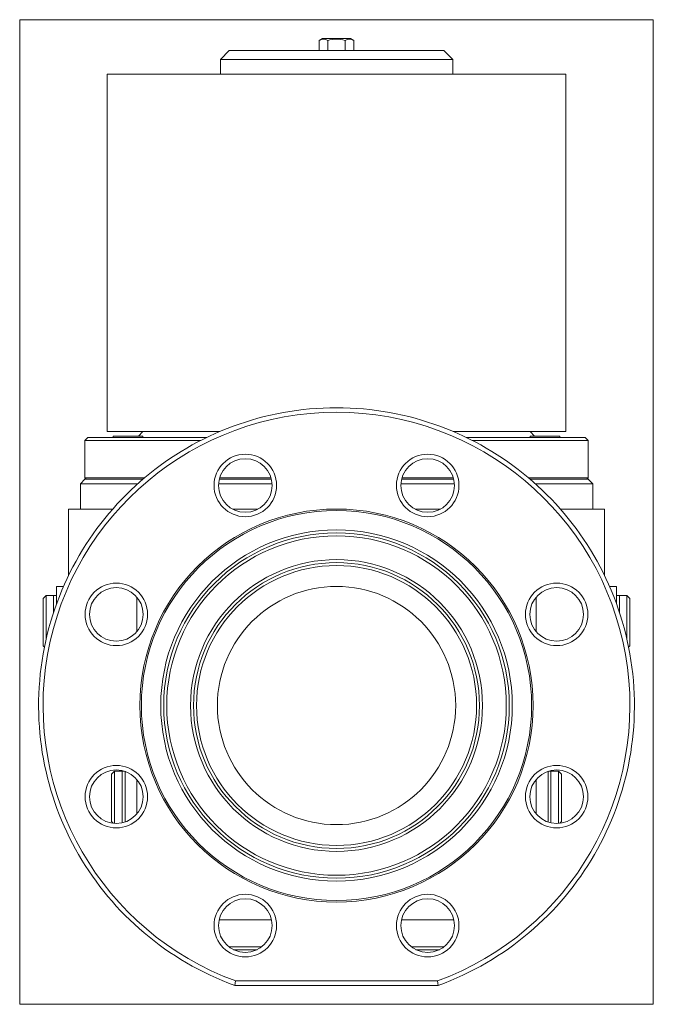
# Model space of a CAD drawing. Extents: x 190 to 403, y 45 to 376.
import ezdxf
from ezdxf.xclip import XClip

# ---------------------------------------------------------------- set-up
doc = ezdxf.new("R2010")
doc.units = 0
doc.header["$LTSCALE"] = 25.4
doc.header["$MEASUREMENT"] = 0
doc.header["$XCLIPFRAME"] = 2
doc.layers.get('0').update_dxf_attribs({"linetype": 'CONTINUOUS'})
for name, color, linetype in [('CEWKA_100', 7, 'CONTINUOUS'), ('WA_031_01_00_010', 7, 'CONTINUOUS'), ('WA_031_01_00_012', 7, 'CONTINUOUS'), ('WA_074_01_00_001', 7, 'CONTINUOUS'), ('WA_091_01_00_005', 7, 'CONTINUOUS'), ('WA_112_01_03B_G_', 7, 'CONTINUOUS'), ('Ś-006M6X12SZEŚC_', 7, 'CONTINUOUS'), ('Ś-027IMBUSM6X18', 7, 'CONTINUOUS')]:
    doc.layers.add(name, color=color, linetype=linetype)

# ---------------------------------------------------------------- blocks, each defined once
blk = doc.blocks.new('SE1')
at = {"layer": 'CEWKA_100', "color": 7, "linetype": 'CONTINUOUS', "lineweight": 0}
for p, q in [((219.17, 357.31), (219.17, 237.31)), ((219.17, 357.31), (373.17, 357.31)), ((373.17, 237.31), (373.17, 357.31)), ((219.17, 237.31), (256.97, 237.31)), ((335.36, 237.31), (373.17, 237.31))]:
    blk.add_line(p, q, dxfattribs=at)
at = {"layer": 'WA_031_01_00_010', "color": 7, "linetype": 'CONTINUOUS', "lineweight": 0}
for p, q in [((198.67, 182.31), (197.67, 181.31)), ((198.67, 182.31), (198.67, 167.53)), ((201.17, 182.31), (198.67, 182.31)), ((201.17, 182.31), (201.17, 176.53)), ((391.17, 182.31), (391.17, 176.53)), ((393.67, 182.31), (391.17, 182.31)), ((393.67, 182.31), (393.67, 167.53)), ((394.67, 181.31), (393.67, 182.31)), ((197.67, 181.31), (197.67, 165.31)), ((394.67, 181.31), (394.67, 165.31)), ((197.67, 165.31), (198.1, 164.88)), ((394.23, 164.88), (394.67, 165.31)), ((221.67, 123.31), (220.67, 122.31)), ((221.67, 123.31), (221.67, 105.71)), ((224.17, 123.31), (221.67, 123.31)), ((224.17, 123.31), (224.17, 105.9)), ((368.17, 123.31), (368.17, 105.9)), ((370.67, 123.31), (368.17, 123.31)), ((370.67, 123.31), (370.67, 105.71)), ((371.67, 122.31), (370.67, 123.31)), ((220.67, 122.31), (220.67, 106.31)), ((371.67, 122.31), (371.67, 106.31)), ((220.67, 106.31), (221.22, 105.75)), ((371.11, 105.75), (371.67, 106.31))]:
    blk.add_line(p, q, dxfattribs=at)
at = {"layer": 'WA_031_01_00_012', "color": 7, "linetype": 'CONTINUOUS', "lineweight": 0}
for p, q in [((201.17, 182.31), (201.17, 176.53)), ((202.17, 182.31), (201.17, 182.31)), ((391.17, 182.31), (390.17, 182.31)), ((391.17, 182.31), (391.17, 176.53)), ((224.17, 123.31), (224.17, 105.9)), ((224.86, 123.31), (224.17, 123.31)), ((368.17, 123.31), (367.47, 123.31)), ((368.17, 123.31), (368.17, 105.9))]:
    blk.add_line(p, q, dxfattribs=at)
at = {"layer": 'WA_074_01_00_001', "color": 7, "linetype": 'CONTINUOUS', "lineweight": 0}
for p, q in [((212.67, 235.31), (211.67, 234.31)), ((212.67, 235.31), (252.58, 235.31)), ((231.17, 237.31), (229.67, 235.81)), ((339.75, 235.31), (379.67, 235.31)), ((362.67, 235.81), (361.17, 237.31)), ((380.67, 234.31), (379.67, 235.31)), ((211.67, 234.31), (211.67, 221.81)), ((250.57, 234.31), (211.67, 234.31)), ((380.67, 234.31), (341.76, 234.31)), ((380.67, 221.81), (380.67, 234.31)), ((211.67, 221.81), (231.76, 221.81)), ((211.67, 221.81), (212.17, 221.31)), ((256.93, 221.81), (274.17, 221.81)), ((318.16, 221.81), (335.4, 221.81)), ((360.57, 221.81), (380.67, 221.81)), ((380.17, 221.31), (380.67, 221.81))]:
    blk.add_line(p, q, dxfattribs=at)
at = {"layer": 'WA_091_01_00_005', "color": 7, "linetype": 'CONTINUOUS', "lineweight": 0}
for p, q in [((260.17, 365.31), (257.17, 362.31)), ((260.17, 365.31), (332.17, 365.31)), ((335.17, 362.31), (332.17, 365.31)), ((257.17, 362.31), (257.17, 357.31)), ((257.17, 362.31), (335.17, 362.31)), ((335.17, 357.31), (335.17, 362.31))]:
    blk.add_line(p, q, dxfattribs=at)
at = {"layer": 'WA_112_01_03B_G_', "color": 7, "linetype": 'CONTINUOUS', "lineweight": 0}
for p, q in [((211.67, 221.31), (210.17, 219.81)), ((210.17, 219.81), (210.17, 211.31)), ((210.17, 219.81), (229.46, 219.81)), ((211.67, 221.31), (231.17, 221.31)), ((256.57, 219.81), (274.53, 219.81)), ((256.8, 221.31), (274.3, 221.31)), ((317.8, 219.81), (335.76, 219.81)), ((318.03, 221.31), (335.53, 221.31)), ((361.16, 221.31), (380.67, 221.31)), ((362.87, 219.81), (382.17, 219.81)), ((382.17, 219.81), (380.67, 221.31)), ((382.17, 211.31), (382.17, 219.81)), ((206.17, 211.31), (206.17, 188.9)), ((221.04, 211.31), (206.17, 211.31)), ((269.8, 211.31), (261.44, 211.31)), ((331.07, 211.31), (322.69, 211.31)), ((371.29, 211.31), (386.17, 211.31)), ((386.17, 188.9), (386.17, 211.31)), ((204.51, 185.31), (202.17, 185.31)), ((202.17, 185.31), (202.17, 179.43)), ((390.17, 185.31), (387.82, 185.31)), ((390.17, 185.31), (390.17, 179.43)), ((229.17, 170.31), (229.17, 181.61)), ((363.17, 170.21), (363.17, 181.65)), ((225.17, 106.18), (225.17, 123.21)), ((367.17, 123.21), (367.17, 106.18)), ((229.17, 109.04), (229.17, 120.34)), ((363.17, 109.01), (363.17, 120.31)), ((274.25, 73.31), (256.76, 73.31)), ((335.5, 73.31), (318, 73.31)), ((260.01, 64.31), (271.09, 64.31)), ((261.61, 63.31), (269.49, 63.31)), ((321.24, 64.31), (332.32, 64.31)), ((322.84, 63.31), (330.72, 63.31)), ((262.31, 52.81), (262.05, 51.31)), ((330.28, 51.31), (262.05, 51.31)), ((262.31, 52.81), (330.02, 52.81)), ((330.28, 51.31), (330.02, 52.81))]:
    blk.add_line(p, q, dxfattribs=at)
for centre, radius in [((265.55, 219.22), 10.5), ((265.55, 219.22), 9), ((326.78, 219.22), 10.5), ((326.78, 219.22), 9), ((296.17, 145.31), 66), ((296.17, 145.31), 65.5), ((296.17, 145.31), 59), ((296.17, 145.31), 58), ((296.17, 145.31), 57), ((296.17, 145.31), 49), ((296.17, 145.31), 48), ((296.17, 145.31), 47), ((222.25, 175.92), 10.5), ((296.17, 145.31), 40), ((370.08, 175.92), 10.5), ((222.25, 175.92), 9), ((370.08, 175.92), 9), ((222.25, 114.69), 10.5), ((222.25, 114.69), 9), ((370.08, 114.69), 10.5), ((370.08, 114.69), 9), ((265.55, 71.4), 10.5), ((265.55, 71.4), 9), ((326.78, 71.4), 10.5), ((326.78, 71.4), 9)]:
    blk.add_circle(centre, radius, dxfattribs=at)
for radius, start, end in [(100, 289.9484, 250.0516), (98.5, 290.1013, 249.8987)]:
    blk.add_arc((296.17, 145.31), radius, start, end, dxfattribs=at)
at = {"layer": 'Ś-006M6X12SZEŚC_', "color": 7, "linetype": 'CONTINUOUS', "lineweight": 0}
for p, q in [((291.46, 369.31), (290.39, 368.69)), ((290.39, 368.69), (290.39, 365.31)), ((291.46, 369.31), (300.87, 369.31)), ((293.28, 368.69), (293.28, 365.31)), ((299.05, 368.69), (299.05, 365.31)), ((301.93, 368.69), (300.87, 369.31)), ((301.93, 368.69), (301.93, 365.31))]:
    blk.add_line(p, q, dxfattribs=at)
for centre, radius, start, end in [((291.84, 366.56), 2.58, 55.9737, 124.1066), ((296.16, 359.5), 9.64, 72.589, 107.4311), ((300.49, 366.56), 2.57, 55.9028, 124.0571)]:
    blk.add_arc(centre, radius, start, end, dxfattribs=at)
at = {"layer": 'Ś-027IMBUSM6X18', "color": 7, "linetype": 'CONTINUOUS', "lineweight": 0}
for p, q in [((231.18, 235.81), (221.18, 235.81)), ((221.18, 235.81), (221.18, 235.31)), ((231.18, 235.31), (231.18, 235.81)), ((371.15, 235.81), (361.15, 235.81)), ((361.15, 235.81), (361.15, 235.31)), ((371.15, 235.31), (371.15, 235.81))]:
    blk.add_line(p, q, dxfattribs=at)

msp = doc.modelspace()

# ---------------------------------------------------------------- block references
at = {"color": 0, "lineweight": 0}
ref = msp.add_blockref('SE1', (0, 0), dxfattribs=at)
XClip(ref).set_block_clipping_path([(189.8150373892, 44.9587264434), (402.5150403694, 375.6587152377)])
ref.dxf.unprotected_set("ltscale", 0)

doc.saveas('drawing.dxf')
